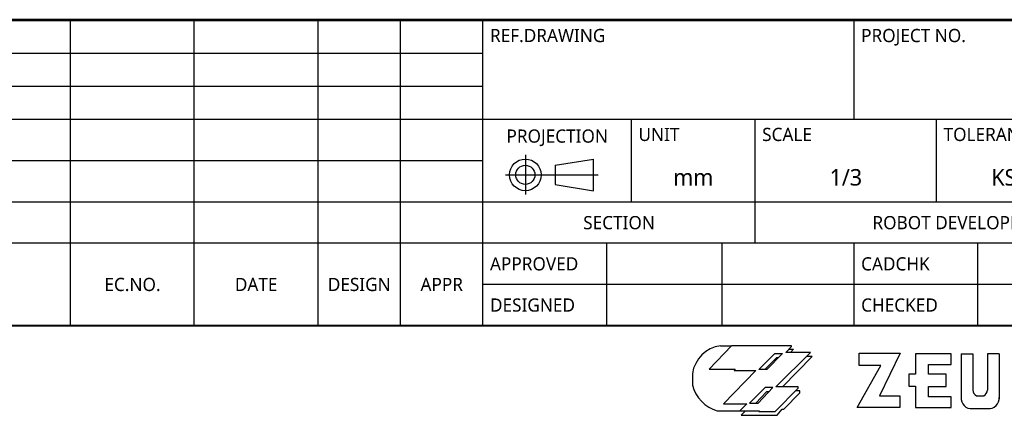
# Model space of a CAD drawing. Header units: millimetres. Extents: x 12 to 2508, y 25 to 1770.
# Tile 12 of 53: x 1766 to 2125, y 27 to 171. Entities that reach past the tile are written whole.
import ezdxf

# ---------------------------------------------------------------- set-up
doc = ezdxf.new("R2010")
doc.units = ezdxf.units.MM
doc.styles.add('TEXTSTYLE_6', font='malgun.ttf')

# ---------------------------------------------------------------- blocks, each defined once
blk = doc.blocks.new('TABLE_BL0', base_point=(732.5, 38.56))
at = {"color": 134}
for p, q in [((820, 57.13), (645, 57.13)), ((645, 20), (645, 57.13)), ((820, 57), (645, 57)), ((690, 45), (690, 57)), ((820, 45), (645, 45)), ((663, 35), (663, 45)), ((678, 30), (678, 45)), ((700, 35), (700, 45)), ((820, 35), (645, 35)), ((735, 30), (645, 30)), ((660, 20), (660, 30)), ((674, 20), (674, 30)), ((690, 20), (690, 30)), ((705, 20), (705, 30)), ((735, 25), (645, 25)), ((820, 20), (645, 20))]:
    blk.add_line(p, q, dxfattribs=at)
at = {"color": 134, "line_spacing_factor": 0.9, "style": 'TEXTSTYLE_6'}
for s, insert, char_height, width, attachment_point in [('REF.DRAWING', (645.85, 56), 1.6, 14.4948, 1), ('PROJECT NO.', (690.85, 56), 1.6, 13.5763, 1), ('PROJECTION', (654, 43.8), 1.6, 12.9067, 2), ('UNIT', (663.85, 44), 1.6, 5.043, 1), ('SCALE', (678.85, 44), 1.6, 6.2993, 1), ('TOLERANCE', (700.85, 44), 1.6, 12.2015, 1), ('mm', (670.5, 39), 2, 4.8889, 2), ('1/3', (689, 39), 2, 4.163, 2), ('KS B ISO 2768-mk ', (717.5, 39), 2, 24.2148, 2), ('SECTION', (661.5, 33.3), 1.6, 8.9719, 2), ('ROBOT DEVELOPMENT TEAM', (706.5, 33.3), 1.6, 30.1096, 2), ('APPROVED', (645.85, 28.3), 1.6, 11.2296, 1), ('CADCHK', (690.85, 28.3), 1.6, 8.8, 1), ('DESIGNED', (645.85, 23.3), 1.6, 10.5541, 1), ('CHECKED', (690.85, 23.3), 1.6, 9.6356, 1)]:
    blk.add_mtext(s, dxfattribs=dict(at, insert=insert, char_height=char_height, width=width, attachment_point=attachment_point))
blk = doc.blocks.new('TABLE_BL1', base_point=(587.5, 38.56))
at = {"color": 134}
for p, q in [((645, 57.13), (530, 57.13)), ((530, 20), (530, 57.13)), ((645, 57), (530, 57)), ((540, 20), (540, 57)), ((550, 20), (550, 57)), ((595, 20), (595, 57)), ((610, 20), (610, 57)), ((625, 20), (625, 57)), ((635, 20), (635, 57)), ((645, 20), (645, 57.13)), ((645, 53), (530, 53)), ((645, 49), (530, 49)), ((645, 45), (530, 45)), ((645, 40), (530, 40)), ((645, 35), (530, 35)), ((645, 30), (530, 30)), ((645, 20), (530, 20))]:
    blk.add_line(p, q, dxfattribs=at)
at = {"color": 134, "char_height": 1.6, "attachment_point": 2, "line_spacing_factor": 0.9, "style": 'TEXTSTYLE_6'}
for s, insert, width in [('NO.OF\\PREV.', (545, 27), 6.7319), ('SYM.', (535, 25.8), 4.9837), ('DESCRIPTION ', (572.5, 25.8), 14.5719), ('EC.NO.', (602.5, 25.8), 6.9511), ('DATE', (617.5, 25.8), 5.3926), ('DESIGN', (630, 25.8), 7.8104), ('APPR', (640, 25.8), 5.357)]:
    blk.add_mtext(s, dxfattribs=dict(at, insert=insert, width=width))
blk = doc.blocks.new('A_BL2', base_point=(653.37, 38.31))
at = {"color": 134}
for p, q in [((650.14, 40.72), (650.14, 35.91)), ((653.76, 39.46), (658.42, 40.22)), ((653.76, 39.46), (653.76, 37.14)), ((658.42, 36.38), (658.42, 40.22)), ((647.75, 38.3), (658.98, 38.3)), ((653.76, 37.14), (658.42, 36.38))]:
    blk.add_line(p, q, dxfattribs=at)
for radius in [1.92, 1.16]:
    blk.add_circle((650.14, 38.3), radius, dxfattribs=at)

msp = doc.modelspace()

# ---------------------------------------------------------------- linework, layer by layer
at = {"color": 7}
msp.add_line((30, 60), (2460, 60), dxfattribs=at)
at = {"color": 134}
for p, q in [((2025.44, 52.69), (2017.3, 44.18)), ((2021.37, 52.69), (2025.39, 52.64)), ((2047.28, 52.69), (2025.44, 52.69)), ((2041.55, 37.76), (2054.08, 50.23)), ((2045.14, 50.23), (2047.28, 52.42)), ((2054.08, 50.23), (2045.14, 50.23)), ((2046.29, 51.41), (2047.97, 51.41)), ((2047.97, 51.41), (2046.85, 50.23)), ((2047.28, 52.42), (2047.28, 52.69)), ((2035.29, 44.08), (2041.18, 49.91)), ((2041.82, 48.36), (2037.58, 44.08)), ((2043.96, 49.91), (2038.28, 44.08)), ((2041.18, 49.91), (2043.96, 49.91)), ((2042.45, 48.36), (2041.82, 48.36)), ((2043.97, 37.76), (2054.77, 48.84)), ((2054.77, 48.84), (2052.68, 48.84)), ((2071.89, 49.96), (2086.79, 49.96)), ((2071.89, 45.48), (2071.89, 49.96)), ((2086.79, 49.96), (2079.29, 34.49)), ((2105.28, 49.77), (2092.34, 49.77)), ((2092.34, 49.77), (2092.34, 42.37)), ((2105.28, 45.87), (2105.28, 49.77)), ((2108.89, 49.77), (2113.17, 49.77)), ((2108.89, 49.77), (2108.89, 33.39)), ((2113.17, 49.77), (2113.17, 36.53)), ((2122.81, 49.77), (2118.52, 49.77)), ((2118.52, 49.77), (2118.52, 36.53)), ((2122.81, 49.77), (2122.81, 33.39)), ((2017.3, 44.18), (2026.72, 44.18)), ((2034.22, 43.75), (2022.44, 31.55)), ((2026.72, 44.18), (2026.4, 43.75)), ((2026.4, 43.75), (2034.22, 43.75)), ((2038.28, 44.08), (2035.29, 44.08)), ((2071.11, 30.21), (2079.78, 45.48)), ((2079.78, 45.48), (2071.89, 45.48)), ((2097.01, 45.87), (2105.28, 45.87)), ((2097.01, 42.37), (2097.01, 45.87)), ((2011.2, 42.6), (2011.2, 38.4)), ((2092.34, 42.37), (2089.9, 42.37)), ((2089.9, 42.37), (2089.9, 37.99)), ((2103.53, 42.37), (2097.01, 42.37)), ((2103.53, 37.89), (2103.53, 42.37)), ((2037.7, 37.49), (2031.97, 31.77)), ((2038.18, 35.89), (2034.23, 31.77)), ((2035.13, 31.77), (2040.43, 37.49)), ((2040.43, 37.49), (2037.7, 37.49)), ((2038.94, 35.89), (2038.18, 35.89)), ((2041.34, 28.72), (2049.63, 37.28)), ((2049.63, 37.76), (2041.55, 37.76)), ((2050.28, 36.26), (2048.65, 36.26)), ((2049.63, 37.28), (2049.63, 37.76)), ((2050.28, 35.62), (2050.28, 36.26)), ((2089.9, 37.99), (2092.34, 37.99)), ((2092.34, 37.99), (2092.34, 30.21)), ((2097.01, 37.89), (2103.53, 37.89)), ((2097.01, 34.1), (2097.01, 37.89)), ((2044.49, 29.57), (2050.28, 35.62)), ((2079.29, 34.49), (2086.69, 34.49)), ((2086.69, 34.49), (2086.69, 30.21)), ((2105.28, 34.1), (2097.01, 34.1)), ((2105.28, 30.21), (2105.28, 34.1)), ((2114.53, 34.49), (2117.16, 34.49)), ((2020.24, 29.04), (2035.61, 29.04)), ((2022.44, 31.55), (2030.95, 31.55)), ((2030.95, 31.55), (2028.43, 29.04)), ((2030.47, 29.04), (2028.92, 27.38)), ((2031.97, 31.77), (2035.13, 31.77)), ((2035.61, 29.04), (2035.34, 28.72)), ((2035.34, 28.72), (2041.34, 28.72)), ((2042.03, 27.38), (2043.85, 29.57)), ((2043.85, 29.57), (2044.49, 29.57)), ((2086.69, 30.21), (2071.11, 30.21)), ((2092.34, 30.21), (2105.28, 30.21)), ((2113.05, 29.82), (2118.64, 29.82)), ((2028.92, 27.38), (2042.03, 27.38))]:
    msp.add_line(p, q, dxfattribs=at)
for centre, radius, start, end in [((2022.97, 40.91), 11.89, 97.7187, 171.8147), ((2023.78, 41.51), 12.96, 193.856, 254.1695), ((2115.9, 36.87), 2.75, 187.1457, 240.2566), ((2115.8, 36.87), 2.75, 299.7434, 352.8543), ((2112.72, 33.65), 3.84, 176.1347, 274.9083), ((2118.97, 33.65), 3.84, 265.0917, 3.8653)]:
    msp.add_arc(centre, radius, start, end, dxfattribs=at)

# ---------------------------------------------------------------- block references
at = {"xscale": 3, "yscale": 3, "zscale": 3}
for name, p in [('TABLE_BL1', (1762.5, 115.69)), ('TABLE_BL0', (2197.5, 115.69)), ('A_BL2', (1960.1, 114.93))]:
    msp.add_blockref(name, p, dxfattribs=at)

doc.saveas('drawing.dxf')
